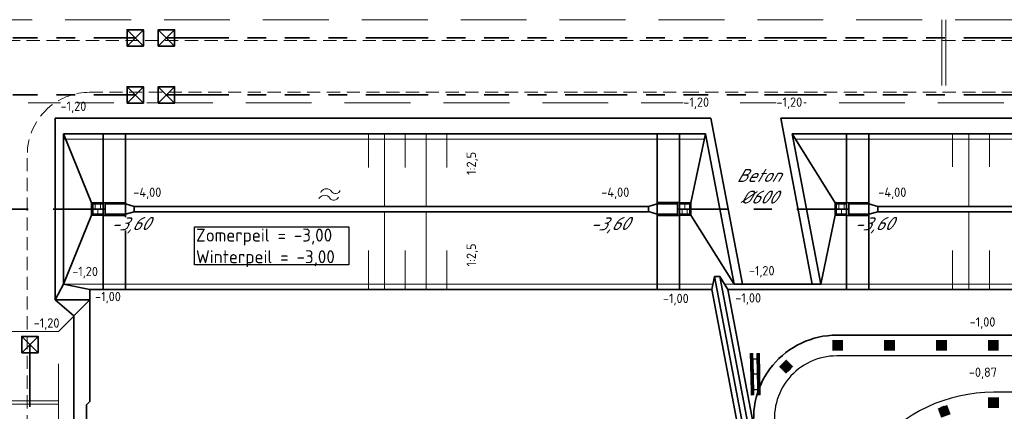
# Model space of a CAD drawing. Header units: metres. Extents: x 239845 to 242720, y 580286 to 584200.
# Tile 64 of 113: x 240334 to 240429, y 583857 to 583895. Entities that reach past the tile are written whole.
import ezdxf

# ---------------------------------------------------------------- set-up
doc = ezdxf.new("R2010")
doc.units = ezdxf.units.M
for name, pattern in [('DASHED', [19.05, 12.7, -6.35]), ('RI-DRAINAGE', [19.2, 6, -1.8, 1.8, -1.8, 2.4, -1.8, 1.8, -1.8]), ('RI-SWA', [11.55, 5, -2.4, 1.75, -2.4])]:
    doc.linetypes.add(name, pattern=pattern)
for name, color, linetype, lineweight in [('BIB-BORD-ZWART', 7, 'Continuous', 0), ('N-WA-RI-DRAINAGE_DRAIN_PP_100-G', 90, 'RI-DRAINAGE', 35), ('N-WE-GW-GROND_ZAND_CUNETZAND-G', 2, 'Continuous', 35), ('N-WE-GW-GRONDWERK-G', 3, 'Continuous', 35), ('N-WE-GW-GRONDWERK_BODEM-G', 2, 'DASHED', 18), ('N-WE-GW-GRONDWERK_BODEM_MEER-G', 150, 'Continuous', 35), ('N-WE-GW-GRONDWERK_INSTEEK_SLEUF-G_CONTOUR_ZANDCUNET', 52, 'Continuous', 35), ('N-WE-GW-GRONDWERK_INSTEEK_TALUD-G', 92, 'Continuous', 35), ('N-WE-GW-SCHEIDING_GRONDSOORTEN-G', 4, 'Continuous', 18), ('N-WE-GW-TALUDARCERING_KORT-G', 90, 'Continuous', 18), ('N-WE-GW-TALUDARCERING_LANG-G', 60, 'Continuous', 13), ('N-WE-OG-TOPOGRAFIE-S @ 0.5', 7, 'Continuous', 18), ('N-WE-RI-DUIKER-G', 130, 'RI-SWA', 35), ('N-WE-RI-HWA_DRAINEINDE-G', 30, 'Continuous', 35), ('N-WE-VW-VERKEERSTEKEN_OVERIG-S', 7, 'Continuous', 18), ('N-WE-VW-VERKEERSTEKEN_OVERIG-S @ 0.2', 7, 'Continuous', 18), ('N-WE-VW-VERKEERSTEKEN_OVERIG-S @ 0.5', 7, 'Continuous', 18), ('N-XX-AL-HOOGTELABEL-T25-M', 7, 'Continuous', 25), ('N-XX-XX-DETAIL1-GD', 1, 'Continuous', 18), ('N-XX-XX-DETAIL3-GD', 2, 'Continuous', 35), ('T-WE-GR-MAAIVELD-G', 3, 'DASHED', 0), ('X-XX-AL-BOB_DUIKER-T25', 7, 'Continuous', 25), ('X-XX-AL-T25', 7, 'Continuous', 25), ('X-XX-AL-WATERPEIL-T25', 7, 'Continuous', 25)]:
    doc.layers.add(name, color=color, linetype=linetype, lineweight=lineweight)
doc.layers.add('TM-BORD-ROOD', color=1, linetype='Continuous', true_color=0xff0000)
doc.layers.add('TM-BORD-WIT', color=7, linetype='Continuous', true_color=0xffffff)
doc.layers.add('WG-nw-vh-materiaalscheiding', color=7, linetype='Continuous')
doc.layers.add('X-XX-AL-HULPLAAG-G', color=6, linetype='Continuous', lineweight=18, plot=False)
doc.styles.add('NLCS-ISO-ANNOTATIVE-T25', font='NLCS-ISO.ttf', dxfattribs={"height": 2.5})
doc.styles.add('NLCS-ISO-ANNOTATIVE-T25-BOB', font='NLCS-ISO.ttf', dxfattribs={"oblique": 30, "height": 2.5})
doc.styles.add('NLCS-ISO-M1000-T25', font='NLCS-ISO.ttf', dxfattribs={"height": 2.5})

# ---------------------------------------------------------------- blocks, each defined once
blk = doc.blocks.new('SOG-TOPOGRAFIE_WATER-SO')
at = {"flags": 128}
for points in [[(-1.91, 0.46), (-1.82, 0.6, -0.538831), (0.18, 0.63, 0.605168), (1.86, 0.83, -4.035705)], [(-2.28, -0.81), (-2.19, -0.67, -0.538831), (-0.18, -0.63, 0.605168), (1.49, -0.44, -4.035705)]]:
    blk.add_lwpolyline(points, format="xyb", dxfattribs=at)
blk = doc.blocks.new('Schrikhek')
at = {"layer": 'TM-BORD-WIT'}
h = blk.add_hatch(color=256, dxfattribs=at)
h.dxf.hatch_style = 1
h.paths.add_polyline_path([(240534, 583775.1), (240532, 583775.1), (240532, 583774.1), (240534, 583774.1)])
h = blk.add_hatch(color=256, dxfattribs=at)
h.dxf.hatch_style = 1
h.paths.add_polyline_path([(240538, 583775.1), (240536, 583775.1), (240536, 583774.1), (240538, 583774.1)])
h = blk.add_hatch(color=256, dxfattribs=at)
h.dxf.hatch_style = 1
h.paths.add_polyline_path([(240542, 583775.1), (240540, 583775.1), (240540, 583774.1), (240542, 583774.1)])
h = blk.add_hatch(color=256, dxfattribs=at)
h.dxf.hatch_style = 1
h.paths.add_polyline_path([(240546, 583775.1), (240544, 583775.1), (240544, 583774.1), (240546, 583774.1)])
h = blk.add_hatch(color=256, dxfattribs=at)
h.dxf.hatch_style = 1
h.paths.add_polyline_path([(240534, 583772.6), (240532, 583772.6), (240532, 583771.6), (240534, 583771.6)])
h = blk.add_hatch(color=256, dxfattribs=at)
h.dxf.hatch_style = 1
h.paths.add_polyline_path([(240538, 583772.6), (240536, 583772.6), (240536, 583771.6), (240538, 583771.6)])
h = blk.add_hatch(color=256, dxfattribs=at)
h.dxf.hatch_style = 1
h.paths.add_polyline_path([(240542, 583772.6), (240540, 583772.6), (240540, 583771.6), (240542, 583771.6)])
h = blk.add_hatch(color=256, dxfattribs=at)
h.dxf.hatch_style = 1
h.paths.add_polyline_path([(240546, 583772.6), (240544, 583772.6), (240544, 583771.6), (240546, 583771.6)])
at = {"layer": 'BIB-BORD-ZWART'}
for p, q in [((240530, 583775.1), (240538, 583775.1)), ((240530, 583775.1), (240530, 583774.1)), ((240530, 583774.1), (240538, 583774.1)), ((240538, 583775.1), (240546, 583775.1)), ((240538, 583775.1), (240538, 583774.1)), ((240538, 583774.1), (240546, 583774.1)), ((240530, 583772.6), (240538, 583772.6)), ((240530, 583772.6), (240530, 583771.6)), ((240530, 583771.6), (240538, 583771.6)), ((240538, 583772.6), (240546, 583772.6)), ((240538, 583772.6), (240538, 583771.6)), ((240538, 583771.6), (240546, 583771.6))]:
    blk.add_line(p, q, dxfattribs=at)
for points in [[(240532, 583774.1), (240532, 583772.6)], [(240532.17, 583774.1), (240532.17, 583772.6)], [(240537.83, 583774.1), (240537.83, 583772.6)], [(240538, 583775.1), (240538, 583771.6)], [(240543.83, 583774.1), (240543.83, 583772.6)], [(240544, 583774.1), (240544, 583772.6)], [(240546, 583775.1), (240546, 583774.1)], [(240546, 583772.6), (240546, 583771.6)]]:
    blk.add_lwpolyline(points, dxfattribs=at)
at = {"layer": 'TM-BORD-ROOD'}
for points in [[(240530, 583775.1), (240532, 583775.1), (240530, 583774.1), (240532, 583774.1)], [(240534, 583775.1), (240536, 583775.1), (240534, 583774.1), (240536, 583774.1)], [(240538, 583775.1), (240540, 583775.1), (240538, 583774.1), (240540, 583774.1)], [(240542, 583775.1), (240544, 583775.1), (240542, 583774.1), (240544, 583774.1)], [(240532, 583772.6), (240532, 583771.6), (240530, 583772.6), (240530, 583771.6)], [(240534, 583772.6), (240536, 583772.6), (240534, 583771.6), (240536, 583771.6)], [(240540, 583772.6), (240540, 583771.6), (240538, 583772.6), (240538, 583771.6)], [(240542, 583772.6), (240544, 583772.6), (240542, 583771.6), (240544, 583771.6)]]:
    blk.add_solid(points, dxfattribs=at)
at = {"layer": 'X-XX-AL-HULPLAAG-G', "flags": 128}
for points in [[(240532, 583774.1), (240532, 583775.1)], [(240534, 583774.1), (240534, 583775.1)], [(240536, 583774.1), (240536, 583775.1)], [(240540, 583774.1), (240540, 583775.1)], [(240542, 583774.1), (240542, 583775.1)], [(240544, 583774.1), (240544, 583775.1)], [(240544, 583774.1), (240546, 583774.1)], [(240532, 583771.6), (240532, 583772.6)], [(240534, 583771.6), (240534, 583772.6)], [(240536, 583771.6), (240536, 583772.6)], [(240540, 583771.6), (240540, 583772.6)], [(240542, 583771.6), (240542, 583772.6)], [(240544, 583771.6), (240544, 583772.6)], [(240546, 583772.6), (240544, 583772.6)]]:
    blk.add_lwpolyline(points, dxfattribs=at)
for points in [[(240534, 583775.1), (240532, 583775.1), (240532, 583774.1), (240534, 583774.1)], [(240538, 583775.1), (240536, 583775.1), (240536, 583774.1), (240538, 583774.1)], [(240542, 583775.1), (240540, 583775.1), (240540, 583774.1), (240542, 583774.1)], [(240534, 583772.6), (240532, 583772.6), (240532, 583771.6), (240534, 583771.6)], [(240538, 583772.6), (240536, 583772.6), (240536, 583771.6), (240538, 583771.6)], [(240542, 583772.6), (240540, 583772.6), (240540, 583771.6), (240542, 583771.6)]]:
    blk.add_lwpolyline(points, close=True, dxfattribs=at)
blk = doc.blocks.new('N-SVW-VERKEERSTEKEN_REFLECTORPAAL-SO')
h = blk.add_hatch(color=250)
h.paths.add_polyline_path([(0.525, 1.023), (-0.525, 1.023), (-0.525, 0), (0.525, 0), (0.525, 0.048)])
h.paths.add_polyline_path([(0.477, 0.975), (0.477, 0.048), (-0.477, 0.048), (-0.477, 0.975)], flags=16)
at = {"true_color": 0xffffff}
blk.add_hatch(color=7, dxfattribs=at).paths.add_polyline_path([(0, 0.975), (-0.477, 0.975), (-0.477, 0.048), (0, 0.048)])
at = {"true_color": 0xff0000}
blk.add_hatch(color=1, dxfattribs=at).paths.add_polyline_path([(0.477, 0.975), (0, 0.975), (0, 0.048), (0.477, 0.048)])
blk.add_lwpolyline([(0, 0.975), (0, 0.048)])
blk = doc.blocks.new('*U222')
at = {"layer": 'N-WE-VW-VERKEERSTEKEN_OVERIG-S @ 0.2', "xscale": 0.4, "yscale": 0.4, "zscale": 0.4}
blk.add_blockref('N-SVW-VERKEERSTEKEN_REFLECTORPAAL-SO', (240427.693, 583862.829), dxfattribs=at)
at = {"layer": 'N-WE-VW-VERKEERSTEKEN_OVERIG-S @ 0.5'}
blk.add_blockref('N-SVW-VERKEERSTEKEN_REFLECTORPAAL-SO', (240427.693, 583862.829), dxfattribs=at)
blk = doc.blocks.new('*U224')
at = {"layer": 'N-WE-VW-VERKEERSTEKEN_OVERIG-S @ 0.2', "xscale": 0.4, "yscale": 0.4, "zscale": 0.4, "rotation": 180}
blk.add_blockref('N-SVW-VERKEERSTEKEN_REFLECTORPAAL-SO', (240427.7, 583858.329), dxfattribs=at)
at = {"layer": 'N-WE-VW-VERKEERSTEKEN_OVERIG-S @ 0.5', "rotation": 180}
blk.add_blockref('N-SVW-VERKEERSTEKEN_REFLECTORPAAL-SO', (240427.7, 583858.329), dxfattribs=at)
blk = doc.blocks.new('*U225')
at = {"layer": 'N-WE-VW-VERKEERSTEKEN_OVERIG-S @ 0.2', "xscale": 0.4, "yscale": 0.4, "zscale": 0.4}
blk.add_blockref('N-SVW-VERKEERSTEKEN_REFLECTORPAAL-SO', (240422.693, 583862.829), dxfattribs=at)
at = {"layer": 'N-WE-VW-VERKEERSTEKEN_OVERIG-S @ 0.5'}
blk.add_blockref('N-SVW-VERKEERSTEKEN_REFLECTORPAAL-SO', (240422.693, 583862.829), dxfattribs=at)
blk = doc.blocks.new('*U226')
at = {"layer": 'N-WE-VW-VERKEERSTEKEN_OVERIG-S @ 0.2', "xscale": 0.4, "yscale": 0.4, "zscale": 0.4}
blk.add_blockref('N-SVW-VERKEERSTEKEN_REFLECTORPAAL-SO', (240417.693, 583862.829), dxfattribs=at)
at = {"layer": 'N-WE-VW-VERKEERSTEKEN_OVERIG-S @ 0.5'}
blk.add_blockref('N-SVW-VERKEERSTEKEN_REFLECTORPAAL-SO', (240417.693, 583862.829), dxfattribs=at)
blk = doc.blocks.new('*U227')
at = {"layer": 'N-WE-VW-VERKEERSTEKEN_OVERIG-S @ 0.2', "xscale": 0.4, "yscale": 0.4, "zscale": 0.4}
blk.add_blockref('N-SVW-VERKEERSTEKEN_REFLECTORPAAL-SO', (240412.693, 583862.829), dxfattribs=at)
at = {"layer": 'N-WE-VW-VERKEERSTEKEN_OVERIG-S @ 0.5'}
blk.add_blockref('N-SVW-VERKEERSTEKEN_REFLECTORPAAL-SO', (240412.693, 583862.829), dxfattribs=at)
blk = doc.blocks.new('*U228')
at = {"layer": 'N-WE-VW-VERKEERSTEKEN_OVERIG-S @ 0.2', "xscale": 0.4, "yscale": 0.4, "zscale": 0.4, "rotation": 44.99999999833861}
blk.add_blockref('N-SVW-VERKEERSTEKEN_REFLECTORPAAL-SO', (240408.088, 583860.94), dxfattribs=at)
at = {"layer": 'N-WE-VW-VERKEERSTEKEN_OVERIG-S @ 0.5', "rotation": 44.99999999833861}
blk.add_blockref('N-SVW-VERKEERSTEKEN_REFLECTORPAAL-SO', (240408.088, 583860.94), dxfattribs=at)
blk = doc.blocks.new('*U233')
at = {"layer": 'N-WE-VW-VERKEERSTEKEN_OVERIG-S @ 0.2', "xscale": 0.4, "yscale": 0.4, "zscale": 0.4, "rotation": 200.5271532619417}
blk.add_blockref('N-SVW-VERKEERSTEKEN_REFLECTORPAAL-SO', (240422.774, 583857.466), dxfattribs=at)
at = {"layer": 'N-WE-VW-VERKEERSTEKEN_OVERIG-S @ 0.5', "rotation": 200.5271532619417}
blk.add_blockref('N-SVW-VERKEERSTEKEN_REFLECTORPAAL-SO', (240422.774, 583857.466), dxfattribs=at)
blk = doc.blocks.new('Beeindiging drain')
for points in [[(1.57, 1.57), (-1.58, -1.58)], [(1.57, -1.58), (-1.58, 1.57)]]:
    blk.add_lwpolyline(points)
blk.add_lwpolyline([(-1.58, -1.58), (1.57, -1.58), (1.57, 1.57), (-1.58, 1.57)], close=True)
blk = doc.blocks.new('Uitstroombak type 1')
at = {"layer": 'N-XX-XX-DETAIL1-GD', "linetype": 'Continuous', "ltscale": 0.25, "flags": 128}
for points in [[(240322.369, 583886.186), (240323.369, 583886.186)], [(240322.619, 583885.686), (240322.619, 583886.186)], [(240322.869, 583886.186), (240322.869, 583886.686)], [(240323.119, 583885.686), (240323.119, 583886.186)]]:
    blk.add_lwpolyline(points, dxfattribs=at)
at = {"layer": 'N-XX-XX-DETAIL3-GD'}
for p, q in [((240320.219, 583886.807), (240322.369, 583886.806)), ((240320.219, 583886.807), (240320.219, 583885.567)), ((240320.219, 583886.807), (240322.369, 583886.806)), ((240322.019, 583886.687), (240322.019, 583886.807)), ((240322.019, 583886.687), (240322.019, 583886.807)), ((240322.169, 583885.567), (240322.169, 583886.807)), ((240322.169, 583885.567), (240322.169, 583886.807)), ((240322.369, 583886.806), (240322.369, 583885.566)), ((240322.369, 583886.806), (240322.369, 583885.566)), ((240323.469, 583886.786), (240323.469, 583885.586)), ((240322.169, 583886.687), (240320.219, 583886.687)), ((240322.169, 583886.687), (240320.219, 583886.687)), ((240323.369, 583886.686), (240323.369, 583885.686)), ((240320.219, 583885.687), (240322.169, 583885.687)), ((240322.369, 583885.566), (240320.219, 583885.567)), ((240320.669, 583885.687), (240322.169, 583885.687)), ((240322.369, 583885.566), (240320.669, 583885.567)), ((240322.019, 583885.687), (240322.019, 583885.567)), ((240322.019, 583885.687), (240322.019, 583885.567))]:
    blk.add_line(p, q, dxfattribs=at)
at = {"layer": 'N-XX-XX-DETAIL3-GD', "linetype": 'Continuous', "lineweight": 0, "flags": 128}
for points in [[(240322.019, 583886.687), (240322.019, 583886.807)], [(240322.169, 583886.687), (240322.169, 583886.807)], [(240322.019, 583885.687), (240322.019, 583885.567)], [(240322.169, 583885.687), (240322.169, 583885.567)]]:
    blk.add_lwpolyline(points, dxfattribs=at)
at = {"layer": 'N-XX-XX-DETAIL3-GD', "flags": 128}
for points in [[(240322.369, 583886.786), (240323.469, 583886.786)], [(240322.369, 583886.686), (240323.369, 583886.686)], [(240322.369, 583885.686), (240323.369, 583885.686)], [(240322.369, 583885.586), (240323.469, 583885.586)]]:
    blk.add_lwpolyline(points, dxfattribs=at)
at = {"layer": 'X-XX-AL-HULPLAAG-G', "flags": 128}
blk.add_lwpolyline([(240322.369, 583886.186), (240323.369, 583886.186)], dxfattribs=at)

msp = doc.modelspace()

# ---------------------------------------------------------------- linework, layer by layer
at = {"layer": 'N-WA-RI-DRAINAGE_DRAIN_PP_100-G'}
for p, q in [((240245.034, 583892.982), (240345.034, 583892.982)), ((240348.034, 583892.982), (240448.034, 583892.982)), ((240245.034, 583887.482), (240345.034, 583887.482)), ((240348.034, 583887.482), (240448.034, 583887.482))]:
    msp.add_line(p, q, dxfattribs=at)
at = {"layer": 'N-WA-RI-DRAINAGE_DRAIN_PP_100-G', "flags": 128}
msp.add_lwpolyline([(240334.884, 583863.432), (240334.884, 583837.432, 0.414214), (240337.884, 583834.432), (240397.884, 583834.432)], format="xyb", dxfattribs=at)
at = {"layer": 'N-WE-GW-GROND_ZAND_CUNETZAND-G'}
msp.add_line((240337.334, 583867.729), (240337.334, 583885.229), dxfattribs=at)
at = {"layer": 'N-WE-GW-GROND_ZAND_CUNETZAND-G', "flags": 128}
for points in [[(240400.493, 583885.229), (240403.533, 583869.229)], [(240407.211, 583885.229), (240410.251, 583869.229)], [(240403.533, 583869.229), (240410.251, 583869.229)], [(240340.664, 583867.729), (240339.134, 583866.196)], [(240339.134, 583837.682), (240339.134, 583866.199)]]:
    msp.add_lwpolyline(points, dxfattribs=at)
at = {"layer": 'N-WE-GW-GRONDWERK-G'}
for p, q in [((240338.134, 583869.229), (240338.134, 583883.729)), ((240341.934, 583868.709), (240341.934, 583883.709)), ((240344.084, 583877.099), (240344.084, 583883.709))]:
    msp.add_line(p, q, dxfattribs=at)
at = {"layer": 'N-WE-GW-GRONDWERK-G', "flags": 128}
for points in [[(240340.834, 583877.079), (240338.134, 583883.729)], [(240395.311, 583883.729), (240395.311, 583877.102)], [(240397.461, 583883.729), (240397.461, 583877.102)], [(240398.561, 583877.082), (240399.963, 583883.729)], [(240399.963, 583883.729), (240402.719, 583869.229)], [(240408.31, 583883.729), (240411.065, 583869.229)], [(240408.31, 583883.729), (240412.461, 583877.079)], [(240413.561, 583877.099), (240413.561, 583883.729)], [(240415.711, 583877.099), (240415.711, 583883.729)], [(240344.084, 583875.979), (240344.934, 583876.229), (240344.934, 583876.729), (240344.084, 583876.979)], [(240395.311, 583876.982), (240394.461, 583876.732), (240394.461, 583876.232), (240395.311, 583875.982)], [(240415.711, 583875.979), (240416.561, 583876.229), (240416.561, 583876.729), (240415.711, 583876.979)], [(240395.311, 583875.862), (240395.311, 583868.729)], [(240402.719, 583869.229), (240398.561, 583875.882)], [(240412.461, 583875.879), (240412.461, 583875.879), (240411.065, 583869.229)], [(240413.561, 583875.859), (240413.561, 583868.729)], [(240338.134, 583869.229), (240337.334, 583867.729)], [(240403.533, 583869.229), (240402.719, 583869.229)], [(240411.065, 583869.229), (240410.251, 583869.229)], [(240340.664, 583867.73), (240340.664, 583868.729)], [(240402.101, 583868.729), (240404.741, 583854.835)]]:
    msp.add_lwpolyline(points, dxfattribs=at)
for points in [[(240400.846, 583869.979), (240412.977, 583806.135, -0.199932), (240411.082, 583797.104), (240405.718, 583789.29, -0.057246), (240404.969, 583788.429, -0.057246)], [(240401.355, 583869.979), (240413.469, 583806.229, -0.199932), (240411.494, 583796.821), (240406.13, 583789.007, -0.044127), (240405.514, 583788.259, -0.044127)], [(240400.574, 583868.729), (240412.486, 583806.042, -0.199932), (240410.67, 583797.387), (240405.306, 583789.573, -0.118604), (240403.741, 583788.164, -0.118604)], [(240482.662, 583864.329), (240412.601, 583864.329, 0.470347), (240404.741, 583854.835), (240413.96, 583806.322, -0.199932), (240411.906, 583796.538), (240406.543, 583788.724, -0.064385), (240405.516, 583787.577)]]:
    msp.add_lwpolyline(points, format="xyb", dxfattribs=at)
at = {"layer": 'N-WE-GW-GRONDWERK_BODEM-G', "ltscale": 0.5}
msp.add_line((240243.034, 583894.732), (240500.928, 583894.732), dxfattribs=at)
at = {"layer": 'N-WE-GW-GRONDWERK_BODEM-G', "ltscale": 0.5, "flags": 128}
for points in [[(240422.723, 583894.732), (240422.723, 583886.732)], [(240423.113, 583894.732), (240423.113, 583886.732)], [(240325.188, 583886.732), (240340.048, 583886.732)], [(240457.276, 583886.732), (240340.048, 583886.732)], [(240337.634, 583864.693), (240340.664, 583867.729)], [(240337.634, 583864.699), (240323.635, 583864.699)], [(240337.634, 583836.182), (240337.634, 583864.699)], [(240337.634, 583858.005), (240323.635, 583858.005)], [(240337.634, 583857.685), (240323.635, 583857.685)]]:
    msp.add_lwpolyline(points, dxfattribs=at)
at = {"layer": 'N-WE-GW-GRONDWERK_BODEM_MEER-G', "flags": 128}
for points in [[(240394.461, 583876.729), (240344.934, 583876.729)], [(240456.607, 583876.729), (240416.561, 583876.729)], [(240394.472, 583876.229), (240344.934, 583876.229)], [(240456.618, 583876.229), (240416.561, 583876.229)]]:
    msp.add_lwpolyline(points, dxfattribs=at)
at = {"layer": 'N-WE-GW-GRONDWERK_INSTEEK_SLEUF-G_CONTOUR_ZANDCUNET', "flags": 128}
for points in [[(240400.493, 583885.229), (240337.334, 583885.229)], [(240462.028, 583885.229), (240407.211, 583885.229)], [(240340.664, 583867.729), (240337.334, 583867.729)], [(240340.664, 583857.922), (240340.664, 583867.729)], [(240340.344, 583857.602), (240340.664, 583857.922)], [(240340.344, 583839.032), (240340.344, 583857.602)]]:
    msp.add_lwpolyline(points, dxfattribs=at)
at = {"layer": 'N-WE-GW-GRONDWERK_INSTEEK_TALUD-G', "flags": 128}
for points in [[(240399.963, 583883.729), (240338.134, 583883.729)], [(240461.594, 583883.729), (240408.31, 583883.729)], [(240400.574, 583868.729), (240400.846, 583869.979), (240401.355, 583869.979), (240402.101, 583868.729)], [(240338.134, 583869.229), (240340.664, 583868.729), (240400.574, 583868.729)], [(240402.101, 583868.729), (240481.225, 583868.729)]]:
    msp.add_lwpolyline(points, dxfattribs=at)
at = {"layer": 'N-WE-GW-SCHEIDING_GRONDSOORTEN-G', "flags": 128}
for points in [[(240399.858, 583883.229), (240338.134, 583883.229)], [(240461.726, 583883.229), (240408.622, 583883.229)], [(240338.134, 583869.229), (240400.574, 583869.229)], [(240401.803, 583869.229), (240481.587, 583869.229)]]:
    msp.add_lwpolyline(points, dxfattribs=at)
at = {"layer": 'N-WE-GW-TALUDARCERING_KORT-G'}
for points in [[(240367.492, 583883.729), (240367.492, 583880.479)], [(240371.047, 583883.729), (240371.047, 583880.479)], [(240375.047, 583883.729), (240375.047, 583880.479)], [(240423.76, 583883.729), (240423.76, 583880.563)], [(240427.314, 583883.729), (240427.314, 583880.563)], [(240367.492, 583868.729), (240367.492, 583872.479)], [(240371.047, 583868.729), (240371.047, 583872.479)], [(240375.047, 583868.813), (240375.047, 583872.479)], [(240423.76, 583868.729), (240423.76, 583872.479)], [(240427.314, 583868.729), (240427.314, 583872.479)]]:
    msp.add_lwpolyline(points, dxfattribs=at)
at = {"layer": 'N-WE-GW-TALUDARCERING_LANG-G'}
for points in [[(240369.047, 583883.729), (240369.047, 583876.729)], [(240373.047, 583883.729), (240373.047, 583876.729)], [(240425.314, 583883.729), (240425.314, 583876.813)], [(240369.047, 583868.729), (240369.047, 583876.229)], [(240373.047, 583868.729), (240373.047, 583876.229)], [(240425.314, 583868.729), (240425.314, 583876.229)]]:
    msp.add_lwpolyline(points, dxfattribs=at)
at = {"layer": 'N-WE-RI-DUIKER-G', "flags": 128}
for points in [[(240342.134, 583876.479), (240323.334, 583876.479)], [(240413.761, 583876.479), (240397.261, 583876.479)]]:
    msp.add_lwpolyline(points, dxfattribs=at)
at = {"layer": 'T-WE-GR-MAAIVELD-G', "ltscale": 0.1}
for p, q in [((240245.034, 583892.732), (240405.622, 583892.732)), ((240405.622, 583892.732), (240498.928, 583892.732)), ((240340.634, 583887.732), (240398.042, 583887.732)), ((240398.042, 583887.732), (240457.276, 583887.732)), ((240334.634, 583790.59), (240334.634, 583881.732))]:
    msp.add_line(p, q, dxfattribs=at)
for start, end in [(90, 129.63771), (129.63771, 180)]:
    msp.add_arc((240340.634, 583881.732), 6, start, end, dxfattribs=at)
at = {"layer": 'WG-nw-vh-materiaalscheiding', "ltscale": 2.5}
for points in [[(240509.094, 583864.942), (240491.636, 583862.392, -0.036279), (240490.769, 583862.329), (240412.601, 583862.329, 0.470347), (240406.706, 583855.208), (240415.925, 583806.695, -0.199932), (240413.555, 583795.407), (240408.191, 583787.592, -0.311653), (240399.7, 583784.347)], [(240509.6, 583861.479), (240491.891, 583858.892, -0.036279), (240491.023, 583858.829), (240427.7, 583858.829, 0.470347), (240412.963, 583841.028), (240419.635, 583805.917, -0.199932), (240417.266, 583794.628), (240412.287, 583787.374, 0.358678), (240413.173, 583777.243, -0.000125), (240413.181, 583777.234)]]:
    msp.add_lwpolyline(points, format="xyb", dxfattribs=at)

# ---------------------------------------------------------------- block references
for p, rotation in [((480644.362, 1167770.872), 180.0019567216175), ((95.033, -17.912), 0.001956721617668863), ((480715.989, 1167770.872), 180.0019567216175)]:
    msp.add_blockref('Uitstroombak type 1', p, dxfattribs=dict(rotation=rotation))
at = {"xscale": 0.2499999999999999, "yscale": 0.2499999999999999, "zscale": 0.2499999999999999, "rotation": 271.298965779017}
msp.add_blockref('Schrikhek', (93135.72, 640671.184), dxfattribs=at)
at = {"layer": 'N-WE-OG-TOPOGRAFIE-S @ 0.5', "xscale": 0.5, "yscale": 0.5, "zscale": 0.5}
msp.add_blockref('SOG-TOPOGRAFIE_WATER-SO', (240363.855, 583877.863), dxfattribs=at)
at = {"layer": 'N-WE-RI-HWA_DRAINEINDE-G', "xscale": 0.4999999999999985, "yscale": 0.4999999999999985, "zscale": 0.4999999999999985}
for p in [(240345.034, 583892.982), (240348.034, 583892.982), (240345.034, 583887.482), (240348.034, 583887.482), (240334.884, 583863.432)]:
    msp.add_blockref('Beeindiging drain', p, dxfattribs=at)
at = {"layer": 'N-WE-VW-VERKEERSTEKEN_OVERIG-S'}
for name in ['*U227', '*U226', '*U225', '*U222', '*U228', '*U224', '*U233']:
    msp.add_blockref(name, (0, 0), dxfattribs=at)

# ---------------------------------------------------------------- texts
at = {"layer": 'N-XX-AL-HOOGTELABEL-T25-M', "char_height": 0.9, "attachment_point": 1, "rotation": 90, "style": 'NLCS-ISO-M1000-T25', "bg_fill": 3, "box_fill_scale": 1, "bg_fill_color": 256, "bg_fill_transparency": 0}
for insert in [(240376.952, 583879.778), (240376.952, 583870.955)]:
    msp.add_mtext_dynamic_manual_height_columns('1:2,5', width=2.6072, gutter_width=6.25, heights=[0], dxfattribs=dict(at, insert=insert))
at = {"layer": 'N-XX-AL-HOOGTELABEL-T25-M', "insert": (240389.924, 583878.556), "char_height": 0.9, "attachment_point": 1, "style": 'NLCS-ISO-M1000-T25', "bg_fill": 3, "box_fill_scale": 1, "bg_fill_color": 256, "bg_fill_transparency": 0}
msp.add_mtext_dynamic_manual_height_columns('-4,00', width=2.6072, gutter_width=6.25, heights=[0], dxfattribs=at)
at = {"layer": 'X-XX-AL-BOB_DUIKER-T25', "ltscale": 0.5, "insert": (240390.681, 583874.916), "char_height": 1.25, "attachment_point": 5, "rotation": 1.10384, "style": 'NLCS-ISO-ANNOTATIVE-T25-BOB', "bg_fill": 3, "box_fill_scale": 1, "bg_fill_color": 256, "bg_fill_transparency": 0}
msp.add_mtext('\\A1;-3,60', dxfattribs=at)
at = {"layer": 'X-XX-AL-WATERPEIL-T25', "insert": (240350.882, 583874.598), "char_height": 1.25, "width": 14.58389, "attachment_point": 1, "style": 'NLCS-ISO-ANNOTATIVE-T25', "bg_fill": 19, "box_fill_scale": 1.125, "bg_fill_color": 256, "bg_fill_transparency": 0}
msp.add_mtext('Zomerpeil = -3,00\\PWinterpeil = -3,00', dxfattribs=at)

# ---------------------------------------------------------------- next in the draw order: texts
at = {"layer": 'N-XX-AL-HOOGTELABEL-T25-M', "char_height": 0.9, "attachment_point": 1, "rotation": 359.65373, "style": 'NLCS-ISO-M1000-T25', "bg_fill": 3, "box_fill_scale": 1, "bg_fill_color": 256, "bg_fill_transparency": 0}
for s, width, insert in [('-1,20', 1.58255, (240337.841, 583886.851)), ('-1,20', 1.58255, (240338.964, 583870.929)), ('-1,00', 2.6072, (240341.169, 583868.514)), ('-1,20', 2.6072, (240335.254, 583865.963))]:
    msp.add_mtext_dynamic_manual_height_columns(s, width=width, gutter_width=6.25, heights=[0], dxfattribs=dict(at, insert=insert))
at = {"layer": 'N-XX-AL-HOOGTELABEL-T25-M', "char_height": 0.9, "attachment_point": 1, "style": 'NLCS-ISO-M1000-T25', "bg_fill": 3, "box_fill_scale": 1, "bg_fill_color": 256, "bg_fill_transparency": 0}
for s, insert in [('-1,20', (240397.832, 583887.236)), ('-1,20', (240406.802, 583887.236)), ('-4,00', (240344.848, 583878.556)), ('-4,00', (240416.613, 583878.556)), ('-1,20', (240404.137, 583870.992)), ('-1,00', (240395.866, 583868.322)), ('-1,00', (240402.836, 583868.372)), ('-1,00', (240425.407, 583866.053)), ('-0,87', (240425.328, 583861.207))]:
    msp.add_mtext_dynamic_manual_height_columns(s, width=2.6072, gutter_width=6.25, heights=[0], dxfattribs=dict(at, insert=insert))
at = {"layer": 'X-XX-AL-BOB_DUIKER-T25', "ltscale": 0.5, "insert": (240416.118, 583874.916), "char_height": 1.25, "attachment_point": 5, "rotation": 1.10384, "style": 'NLCS-ISO-ANNOTATIVE-T25-BOB', "bg_fill": 3, "box_fill_scale": 1, "bg_fill_color": 256, "bg_fill_transparency": 0}
msp.add_mtext('\\A1;-3,60', dxfattribs=at)
at = {"layer": 'X-XX-AL-T25', "ltscale": 0.5, "insert": (240405.06, 583878.678), "char_height": 1.25, "attachment_point": 5, "style": 'NLCS-ISO-ANNOTATIVE-T25-BOB', "bg_fill": 3, "box_fill_scale": 1, "bg_fill_color": 256, "bg_fill_transparency": 0}
msp.add_mtext('\\A1;Beton \\P%%C600', dxfattribs=at)

# ---------------------------------------------------------------- next in the draw order: linework, layer by layer
at = {"layer": 'N-WE-GW-GROND_ZAND_CUNETZAND-G', "flags": 128}
msp.add_lwpolyline([(240337.334, 583867.729), (240339.134, 583866.196)], dxfattribs=at)
at = {"layer": 'N-WE-GW-GRONDWERK-G'}
msp.add_line((240344.084, 583868.709), (240344.084, 583875.859), dxfattribs=at)
at = {"layer": 'N-WE-GW-GRONDWERK-G', "flags": 128}
for points in [[(240338.134, 583869.229), (240340.834, 583875.879)], [(240397.461, 583875.862), (240397.461, 583868.729)], [(240415.711, 583875.859), (240415.711, 583868.729)]]:
    msp.add_lwpolyline(points, dxfattribs=at)

# ---------------------------------------------------------------- next in the draw order: texts
at = {"layer": 'X-XX-AL-BOB_DUIKER-T25', "ltscale": 0.5, "insert": (240344.516, 583874.916), "char_height": 1.25, "attachment_point": 5, "rotation": 1.10384, "style": 'NLCS-ISO-ANNOTATIVE-T25-BOB', "bg_fill": 3, "box_fill_scale": 1, "bg_fill_color": 256, "bg_fill_transparency": 0}
msp.add_mtext('\\A1;-3,60', dxfattribs=at)

doc.saveas('drawing.dxf')
